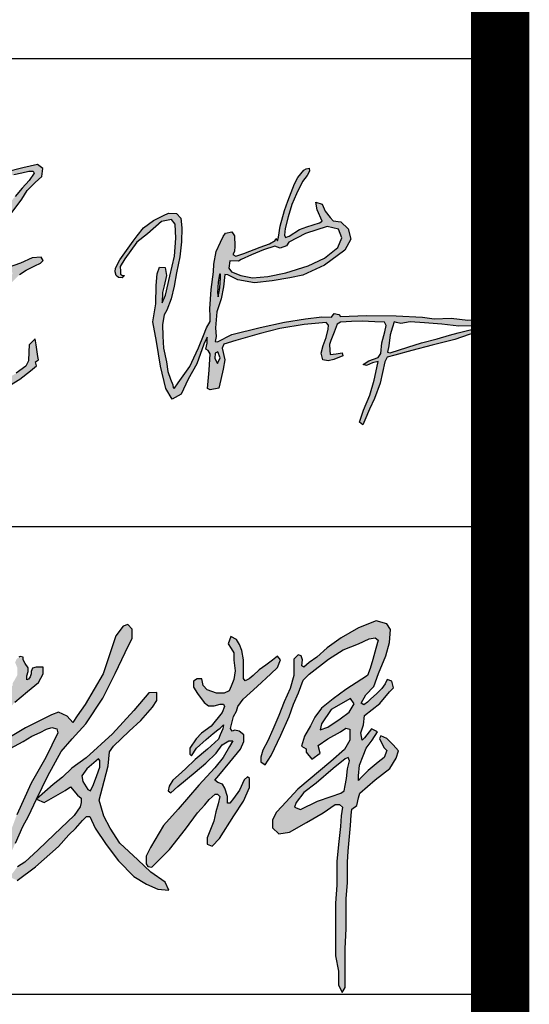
# Model space of a CAD drawing. Extents: x -302077 to 107904, y -9283 to 295706.
# Tile 200 of 256: x 106083 to 106954, y 64297 to 65981. Entities that reach past the tile are written whole.
import ezdxf

# ---------------------------------------------------------------- set-up
doc = ezdxf.new("R2010")
doc.units = 0
doc.header["$LTSCALE"] = 500
doc.header["$MEASUREMENT"] = 0
doc.layers.get('0').update_dxf_attribs({"linetype": 'CONTINUOUS'})
doc.layers.add('PUB_TITLE', color=4, linetype='CONTINUOUS')

# ---------------------------------------------------------------- blocks, each defined once
blk = doc.blocks.new('李敬辉')
h = blk.add_hatch(color=3)
h.paths.add_polyline_path([(3996.5, 949.9), (3919.8, 887.2), (3809.5, 793), (3729.9, 732.1), (3679.7, 668.6), (3669.6, 638.7), (3706.9, 622.2), (3817.5, 677.6), (3907.1, 707.5), (3970.1, 727.8), (3990.4, 742.7), (3996.3, 778.5), (4006, 824.1), (4011.9, 887.1), (4025.7, 937.2), (4016.7, 959.1)], flags=16)
h.paths.add_polyline_path([(4032, 1341.1), (3905.5, 1269.8), (3844.2, 1178.4), (3835.4, 1138.4), (3884.2, 1155.9), (3964.4, 1209.7), (4023.3, 1252.2), (4055.8, 1307.3)], flags=16)
h.paths.add_polyline_path([(3256.3, 1743.5), (3239.1, 1695.7), (3257.9, 1665.2), (3275.4, 1637), (3275.4, 1590.6), (3284.3, 1520.3), (3276.6, 1463.7), (3258.6, 1420.5), (3246.5, 1391.6), (3212.2, 1376.8), (3163.3, 1376.8), (3103.4, 1398.7), (3077.6, 1426.3), (3069.2, 1468.8), (3038.3, 1468.8), (3013.8, 1452.7), (3013.8, 1416), (3040.2, 1372.9), (3083, 1316.6), (3111.4, 1294.8), (3148.5, 1294.8), (3188, 1305.9), (3207.8, 1305.9), (3215.4, 1290.2), (3199.2, 1250.7), (3129, 1162.9), (3065.7, 1116.9), (3031.3, 1079.7), (2990.2, 1019.6), (2990.2, 980), (3002.5, 969.3), (3034.7, 1019.6), (3096.3, 1076.4), (3141.9, 1114.3), (3172.4, 1137.8), (3187.9, 1149.8), (3209.3, 1171.5), (3205.4, 1144.7), (3186.4, 1107.1), (3176.2, 1077.5), (3105.4, 1013.1), (3024.6, 946.4), (2961.7, 885.9), (2916.4, 845.5), (2879.9, 812.4), (2856.7, 773.9), (2851.3, 744.4), (2868, 729.6), (2913.9, 771), (3024.2, 863.9), (3095, 923.4), (3162.2, 988.1), (3199.8, 1041), (3221.7, 1053.5), (3242.8, 1066.7), (3269.9, 1066.7), (3247.3, 1030.3), (3206.2, 959.7), (3152.3, 892.8), (3048, 780.3), (2914.6, 624.9), (2820, 519.2), (2736.4, 377.1), (2707.5, 319.9), (2707.5, 271.6), (2718.3, 252.8), (2745.4, 249.2), (2858.1, 362.6), (2963.1, 494.8), (3040.7, 600.9), (3088, 652.1), (3116.2, 687.2), (3154.3, 721.3), (3169.9, 721.3), (3184.2, 707), (3175.2, 659.2), (3160, 608.6), (3147.2, 547.3), (3102.5, 439.3), (3102.5, 399.1), (3135.4, 384.2), (3182.1, 435.1), (3275.5, 581.1), (3338.1, 676.3), (3378.2, 765.6), (3378.2, 823.2), (3364, 834.1), (3343.1, 814.9), (3312.2, 748.1), (3274.6, 693.8), (3249.6, 663.8), (3233.7, 663.8), (3233.7, 706.9), (3217.9, 760.5), (3202.3, 787), (3172.4, 798.6), (3152.8, 811.7), (3179, 841.9), (3250.3, 928.9), (3319.2, 1012.8), (3341.3, 1063.1), (3341.3, 1107), (3311.2, 1129.8), (3281.9, 1136.6), (3265.6, 1130.9), (3253.7, 1147.7), (3273.4, 1224.7), (3292.3, 1258.9), (3300.9, 1289.2), (3335.2, 1337.8), (3426.7, 1418.5), (3514.9, 1502.1), (3559.8, 1542.1), (3577.8, 1591.9), (3558.2, 1616.4), (3526.3, 1589.5), (3483.8, 1557.6), (3439.6, 1527.4), (3401.2, 1491.4), (3374.2, 1468.6), (3349.7, 1456.3), (3337.5, 1471.8), (3337.5, 1533.9), (3337.5, 1591.2), (3327.7, 1652.9), (3312, 1690.3), (3293.1, 1724.5)])
h.paths.add_polyline_path([(2399.1, 950), (2324.1, 885.6), (2291.8, 840.4), (2298.3, 804.1), (2329.9, 753.2), (2348.1, 743.8), (2366.9, 785.4), (2388.6, 842.2), (2407.9, 897.9), (2407.9, 924.2), (2407.9, 940)], flags=16)
h.paths.add_polyline_path([(2725.7, 1379), (2627.5, 1264.2), (2489.2, 1112.6), (2318.3, 957.3), (2225.5, 889.5), (2164.9, 831.4), (2104.2, 784), (1996.8, 689), (2046.4, 668.3), (2183.7, 745.8), (2217.7, 770), (2263.7, 715.8), (2286.8, 695.6), (2286.8, 668.1), (2279.1, 640.7), (2241.6, 583.9), (2112.4, 460.7), (2008.5, 361.2), (1921.1, 281.2), (1873.5, 252), (1823.9, 185.9), (1871.5, 163.6), (1991.1, 251), (2139.4, 383.4), (2206.8, 457.7), (2250.4, 499.7), (2296, 552), (2320.7, 577.4), (2342.9, 577.4), (2377.1, 502.7), (2447.9, 397.1), (2527.5, 290.4), (2627.4, 188.8), (2710.2, 140.2), (2783.6, 107.8), (2853.8, 101.2), (2831.8, 151.6), (2737.5, 216.1), (2653, 296.3), (2536.3, 404.1), (2475, 501.9), (2432.5, 579.3), (2413.4, 645.4), (2403.8, 683.6), (2436.7, 807.2), (2460.6, 906.3), (2469.3, 996.4), (2496.6, 1033.1), (2598.2, 1129.4), (2672.2, 1199.7), (2749.1, 1286.2), (2776.5, 1328.9), (2776.5, 1380.6)])
h.paths.add_polyline_path([(1689.9, 731.3), (1619.3, 718.8), (1581.1, 687.5), (1558.3, 632.3), (1548.1, 601.5), (1587.4, 575.9), (1663.1, 612.3), (1728.6, 668.7), (1745.1, 726.2), (1710.4, 741.5)], flags=16)
h.paths.add_polyline_path([(1183.5, 736.1), (1135.3, 680.4), (1135.3, 637.9), (1187.9, 631.1), (1265.4, 671.1), (1343.6, 713.6), (1415.6, 756.7), (1451.9, 777.3), (1476.9, 766.1), (1476.9, 656.6), (1466.1, 576.7), (1445.6, 528.9), (1445.6, 488.6), (1491.6, 468.7), (1546.4, 468.7), (1627.3, 509.5), (1666.3, 542.2), (1715.8, 568.7), (1800, 610.5), (1823.7, 682.5), (1823.7, 776.5), (1789.4, 814.2), (1723.5, 836.2), (1652.4, 814.2), (1589, 754.2), (1566.5, 775.8), (1572.1, 819.5), (1640.5, 889.1), (1699.3, 937.6), (1799, 1001.9), (1910.2, 1063.5), (1966.9, 1096.7), (2020.9, 1122.3), (2062.9, 1142), (2097.2, 1154.5), (2128.3, 1145.2), (2134.9, 1119.1), (2057.3, 959.5), (1963.6, 793.8), (1869.9, 589), (1838.1, 503.3), (1786.6, 396.8), (1740.7, 285.2), (1721.1, 227.6), (1708.7, 227.6), (1705.4, 264.7), (1693.5, 298.9), (1697.4, 321.2), (1684.3, 345.8), (1673.5, 360.3), (1659.5, 385.2), (1665.7, 400.5), (1660, 414.6), (1640.6, 405.3), (1640.6, 365.8), (1657.3, 320.4), (1666.3, 251.5), (1666.3, 181), (1666.3, 123.1), (1666.3, 64.7), (1644.7, 8.4), (1644.7, -29.4), (1644.7, -68.9), (1667.3, -85.1), (1699.4, -69.4), (1725.7, -14.7), (1725.7, 32.1), (1737.3, 83), (1754.6, 130.3), (1774.9, 189.9), (1813.7, 303.5), (1860.2, 404.2), (1908.2, 512.7), (1944.4, 578.6), (1996.8, 689), (2070.3, 840.5), (2157.7, 998), (2228.2, 1080.9), (2316.4, 1178.2), (2427.8, 1344.3), (2506.4, 1503.7), (2572.1, 1639.4), (2617.3, 1732.8), (2617.3, 1789.9), (2589.4, 1821.2), (2559.7, 1810.5), (2511.1, 1746.3), (2429.5, 1500.9), (2312.8, 1303.1), (2260.4, 1228.8), (2233.1, 1187), (2195.3, 1227.4), (2139.4, 1253.8), (2094.3, 1236.1), (1925.7, 1150.5), (1796.8, 1074.1), (1563.7, 938.6), (1446.2, 861.5), (1288.4, 792.8), (1232.4, 768)])
h.paths.add_polyline_path([(1507.6, 1611.5), (1471.8, 1551.3), (1453.9, 1489.5), (1475.9, 1432), (1499.4, 1368.2), (1516.1, 1322.9), (1506.5, 1297.6), (1495.8, 1275.1), (1446.2, 1256.3), (1384.9, 1233.3), (1346, 1178.4), (1346, 1146.8), (1361.8, 1129.9), (1409.9, 1150.4), (1463, 1178.4), (1522.8, 1196.3), (1539.7, 1176.4), (1546.8, 1106.4), (1546.8, 1050.8), (1561.6, 1031.9), (1604.6, 1046.7), (1636.7, 1085.5), (1636.7, 1138.1), (1655.8, 1165.8), (1674.2, 1205.1), (1692.2, 1237.8), (1720, 1265.6), (1720, 1239.9), (1720, 1200.8), (1783.9, 1235.8), (1857, 1317.1), (1938.4, 1387.1), (2010.5, 1445.7), (2041.4, 1501.3), (2041.4, 1544.5), (1994, 1544.5), (1970.9, 1537.5), (1962, 1517.3), (1962, 1500.9), (1956.3, 1482.4), (1946.3, 1466.7), (1933.5, 1462.8), (1933.5, 1489.1), (1943.5, 1517.3), (1943.5, 1540.4), (1923.9, 1567.6), (1911.8, 1591.4), (1911.8, 1609.9), (1891.5, 1614.5), (1883.6, 1608.8), (1868.4, 1597.3), (1858.9, 1574.8), (1873.1, 1539.8), (1873.1, 1518.3), (1873.1, 1493), (1854.1, 1459.2), (1843.2, 1441.3), (1843.2, 1424.7), (1803.5, 1402), (1716.1, 1368.1), (1670.9, 1330.8), (1650.5, 1304.2), (1608.7, 1304.2), (1594, 1337.6), (1594, 1420.4), (1550.7, 1471), (1550.7, 1520.7), (1566, 1577.6), (1566, 1619.2), (1532.6, 1619.2)], flags=17)
h.paths.add_polyline_path([(168.3, 582.6), (175, 641.6), (267.1, 713.1), (434.8, 770.1), (553.4, 799.2), (623.7, 799.2), (670.1, 766.1), (662.8, 731.6), (607.8, 654.2), (515.7, 562), (470.6, 525.5), (470.6, 498.4), (527.6, 480.5), (649.6, 493.1), (809.4, 516.2), (985.6, 537.9), (1089.2, 557.1), (1146, 573), (1190.3, 543.8), (1208.6, 504.6), (1178.6, 451.1), (1102.6, 432.8), (970.6, 406.1), (837.8, 406.1), (676, 394.3), (617.4, 394.3), (617.4, 362.7), (653.2, 285.8), (662.5, 224), (643.8, 171.5), (596.9, 109.7), (500.3, 64.7), (399.1, 64.7), (276.5, 64.7), (186.7, 64.7), (113.4, 31.9), (0, 0), (30.7, 82.6), (125.2, 138.1), (253.7, 168.3), (377.2, 168.3), (435.3, 152.5), (527.3, 169.1), (556.4, 220.5), (526.5, 281), (446.1, 328.2), (375.6, 363), (287.7, 363), (223, 326.5), (138.4, 258.6), (74.6, 189.8), (15.7, 169.1), (-13.3, 198.9), (28.1, 265.2), (101.1, 355.5), (176.3, 421.5), (249.6, 448.8), (316.6, 466.8), (362, 491.2), (424.3, 559.5), (479, 604.9), (519.7, 656), (537.2, 689.2), (503.4, 689.2), (447.6, 663), (349.8, 615.9), (291.6, 607.2), (224.7, 582.2), (183.9, 575.8)])
h.paths.add_polyline_path([(454.2, 1235.9), (412.6, 1217.6), (373.2, 1179), (341.3, 1152.7), (323.3, 1137), (332.7, 1129.5), (391.2, 1138.8), (442.9, 1147.2), (466.8, 1162.8), (466.8, 1193.3), (466.8, 1220.7), (460.6, 1231.4)], flags=16)
h.paths.add_polyline_path([(584.9, 1900), (575.7, 1780.4), (575.7, 1654), (581.8, 1572.9), (581.8, 1526.9), (593.4, 1507.8), (633.2, 1521), (723.4, 1567.2), (787.9, 1588.9), (787.9, 1628.1), (740.8, 1726.6), (669, 1826.7), (622.6, 1881.6)], flags=16)
h.paths.add_polyline_path([(550.7, 2092.7), (510, 2033.6), (510, 1861.8), (521.2, 1723.2), (521.2, 1632), (521.2, 1554.5), (516.2, 1519.2), (503.1, 1492.2), (450, 1471.6), (373.8, 1446.8), (280.4, 1421.2), (207.1, 1394.8), (197.1, 1357.1), (229.1, 1323.6), (367.4, 1359.2), (439.3, 1380.6), (478.5, 1380.6), (499.6, 1370.1), (481.2, 1327.7), (410.9, 1298.6), (364.9, 1259.2), (303.2, 1209.7), (255.1, 1158.1), (215.5, 1107.2), (185.1, 1049.9), (185.1, 1017.4), (251.5, 1017.4), (369.7, 1047.8), (435.4, 1057.7), (448.1, 1043.5), (431.7, 976.1), (419, 915.1), (412, 871.7), (412, 836.2), (428.7, 822.1), (470.8, 841), (509.9, 894.5), (537.9, 969), (552.2, 1029.1), (565, 1083.3), (635.5, 1094.6), (742.4, 1103.1), (827.4, 1114), (889.7, 1120.5), (898.4, 1166.7), (891.9, 1200.2), (840, 1208), (741.9, 1208), (640, 1183.3), (590.8, 1162.2), (562, 1150.9), (543, 1162.2), (543, 1233.5), (552, 1265.7), (562.9, 1301.8), (577.4, 1349.3), (611.2, 1410.9), (685.9, 1450.1), (791.5, 1489.5), (880.3, 1536), (910.3, 1580.7), (878.4, 1632.1), (784.3, 1783.3), (711.3, 1895.6), (631.1, 2001), (590.4, 2061.4)])
h.paths.add_polyline_path([(4308.8, 1042.2), (4267.9, 1083.5), (4228.5, 1099), (4220.3, 1083), (4248, 1024.7), (4267, 1004.4), (4249.9, 960.1), (4210.1, 930), (4146.3, 875.1), (4101.2, 829.1), (4083.5, 810.5), (4082.6, 840.6), (4090.6, 909.6), (4112.8, 971.1), (4132.3, 1019.7), (4171.2, 1071.9), (4207.1, 1126.4), (4167, 1145.6), (4123.4, 1086.1), (4107.5, 1071.9), (4098.7, 1118.8), (4116.4, 1170.1), (4122.5, 1231), (4220.9, 1309.4), (4284.5, 1383.9), (4311.3, 1410.7), (4299.4, 1453.4), (4268.6, 1464.3), (4255.7, 1436.5), (4233.8, 1405.7), (4201, 1372), (4163.3, 1339.2), (4142.4, 1317.4), (4117.5, 1301.5), (4101.6, 1310.4), (4130.5, 1365), (4183.1, 1418.7), (4214, 1504.5), (4259.7, 1618.7), (4285.5, 1705.1), (4290.5, 1788.5), (4266.6, 1825.3), (4197.1, 1844.2), (4082.8, 1799.5), (3971.5, 1734.9), (3880, 1669.4), (3814.5, 1609.8), (3763.8, 1574), (3730, 1544.2), (3716.1, 1552.2), (3720, 1591.9), (3711.1, 1617.7), (3691.9, 1624.6), (3664.1, 1595.5), (3664.1, 1561.5), (3664.1, 1490.9), (3641.4, 1406.5), (3602.6, 1319.4), (3567.6, 1230.6), (3527.5, 1141.6), (3495.9, 1067.6), (3462.7, 1007.4), (3450.3, 962), (3450.3, 931.7), (3478.8, 912.7), (3517.5, 971.6), (3581.2, 1103.6), (3635, 1225.5), (3662.1, 1304.9), (3694, 1379.1), (3724.1, 1459.3), (3763, 1498.7), (3888.5, 1596.3), (3984.2, 1656.5), (4084.6, 1696), (4151.7, 1727.6), (4191.2, 1735.1), (4211.2, 1719.7), (4196.8, 1665.3), (4175.7, 1594.8), (4159, 1536.3), (4141.8, 1490.4), (4105.2, 1466.9), (4002.3, 1399.7), (3919.1, 1339.4), (3843.4, 1278.4), (3801.2, 1220.8), (3771.9, 1165.1), (3733.2, 1097.7), (3713.2, 1032.7), (3744.9, 1014.5), (3744.9, 994.8), (3781.7, 947.9), (3835.7, 987.8), (3822.8, 1038.2), (3884.7, 1080.2), (3966.2, 1126.1), (4001.8, 1149.6), (4027.6, 1142.7), (4027.6, 1072.2), (3991.9, 1011.1), (3905.3, 932.9), (3691.1, 754.7), (3587.5, 642), (3552.6, 606.3), (3525.8, 556), (3525.8, 503.2), (3567.2, 465.9), (3636.2, 474.9), (3747.4, 538.9), (3854.6, 600.6), (3933.3, 654.1), (3960.1, 654.1), (3978.9, 637), (3970.7, 581.1), (3966.9, 512.6), (3956.4, 415.5), (3943.8, 288.6), (3943.8, 132.3), (3935.5, 15.8), (3935.5, -184.7), (3935.5, -326), (3953.3, -425.1), (3953.3, -512.8), (3978.4, -561.8), (3996.7, -529.9), (3996.7, -404.6), (3996.7, -280.4), (4003, -148.6), (4003, -50.4), (4003, 46.6), (4013.1, 147.7), (4013.1, 282.3), (4017.6, 353.2), (4032.3, 518.3), (4035.5, 586.6), (4041.1, 624.7), (4072.8, 648.5), (4083.2, 698.5), (4091.9, 729.4), (4192, 815.3), (4286.7, 888.2), (4327, 954.7), (4343.5, 1002)])
for points in [[(1799, 1001.9), (1910.2, 1063.5), (1966.9, 1096.7), (2020.9, 1122.3), (2062.9, 1142), (2097.2, 1154.5), (2128.3, 1145.2), (2134.9, 1119.1), (2057.3, 959.5), (1963.6, 793.8), (1869.9, 589)], [(1860.2, 404.2), (1908.2, 512.7), (1944.4, 578.6), (1996.8, 689), (2070.3, 840.5), (2157.7, 998), (2228.2, 1080.9), (2316.4, 1178.2), (2427.8, 1344.3), (2506.4, 1503.7), (2572.1, 1639.4), (2617.3, 1732.8), (2617.3, 1789.9), (2589.4, 1821.2), (2559.7, 1810.5), (2511.1, 1746.3), (2429.5, 1500.9), (2312.8, 1303.1), (2260.4, 1228.8), (2233.1, 1187), (2195.3, 1227.4), (2139.4, 1253.8), (2094.3, 1236.1), (1925.7, 1150.5), (1796.8, 1074.1)], [(4267, 1004.4), (4249.9, 960.1), (4210.1, 930), (4146.3, 875.1), (4101.2, 829.1), (4083.5, 810.5), (4082.6, 840.6), (4090.6, 909.6), (4112.8, 971.1), (4132.3, 1019.7), (4171.2, 1071.9), (4207.1, 1126.4), (4167, 1145.6), (4123.4, 1086.1), (4107.5, 1071.9), (4098.7, 1118.8), (4116.4, 1170.1), (4122.5, 1231), (4220.9, 1309.4), (4284.5, 1383.9), (4311.3, 1410.7), (4299.4, 1453.4), (4268.6, 1464.3), (4255.7, 1436.5), (4233.8, 1405.7), (4201, 1372), (4163.3, 1339.2), (4142.4, 1317.4), (4117.5, 1301.5), (4101.6, 1310.4), (4130.5, 1365), (4183.1, 1418.7), (4214, 1504.5), (4259.7, 1618.7), (4285.5, 1705.1), (4290.5, 1788.5), (4266.6, 1825.3), (4197.1, 1844.2), (4082.8, 1799.5), (3971.5, 1734.9), (3880, 1669.4), (3814.5, 1609.8), (3763.8, 1574), (3730, 1544.2), (3716.1, 1552.2), (3720, 1591.9), (3711.1, 1617.7), (3691.9, 1624.6), (3664.1, 1595.5), (3664.1, 1561.5), (3664.1, 1490.9), (3641.4, 1406.5), (3602.6, 1319.4), (3567.6, 1230.6), (3527.5, 1141.6), (3495.9, 1067.6), (3462.7, 1007.4), (3450.3, 962), (3450.3, 931.7), (3478.8, 912.7), (3517.5, 971.6), (3581.2, 1103.6), (3635, 1225.5), (3662.1, 1304.9), (3694, 1379.1), (3724.1, 1459.3), (3763, 1498.7), (3888.5, 1596.3), (3984.2, 1656.5), (4084.6, 1696), (4151.7, 1727.6), (4191.2, 1735.1), (4211.2, 1719.7), (4196.8, 1665.3), (4175.7, 1594.8), (4159, 1536.3), (4141.8, 1490.4), (4105.2, 1466.9), (4002.3, 1399.7), (3919.1, 1339.4), (3843.4, 1278.4), (3801.2, 1220.8), (3771.9, 1165.1), (3733.2, 1097.7), (3713.2, 1032.7), (3744.9, 1014.5), (3744.9, 994.8), (3781.7, 947.9), (3835.7, 987.8), (3822.8, 1038.2), (3884.7, 1080.2), (3966.2, 1126.1), (4001.8, 1149.6), (4027.6, 1142.7), (4027.6, 1072.2), (3991.9, 1011.1), (3905.3, 932.9), (3691.1, 754.7), (3587.5, 642), (3552.6, 606.3), (3525.8, 556), (3525.8, 503.2), (3567.2, 465.9), (3636.2, 474.9), (3747.4, 538.9), (3854.6, 600.6), (3933.3, 654.1), (3960.1, 654.1), (3978.9, 637), (3970.7, 581.1), (3966.9, 512.6), (3956.4, 415.5), (3943.8, 288.6), (3943.8, 132.3), (3935.5, 15.8), (3935.5, -184.7), (3935.5, -326), (3953.3, -425.1), (3953.3, -512.8), (3978.4, -561.8), (3996.7, -529.9), (3996.7, -404.6), (3996.7, -280.4), (4003, -148.6), (4003, -50.4), (4003, 46.6), (4013.1, 147.7), (4013.1, 282.3), (4017.6, 353.2), (4032.3, 518.3), (4035.5, 586.6), (4041.1, 624.7), (4072.8, 648.5), (4083.2, 698.5), (4091.9, 729.4), (4192, 815.3), (4286.7, 888.2), (4327, 954.7), (4343.5, 1002), (4308.8, 1042.2)], [(1857, 1317.1), (1938.4, 1387.1), (2010.5, 1445.7), (2041.4, 1501.3), (2041.4, 1544.5), (1994, 1544.5), (1970.9, 1537.5), (1962, 1517.3), (1962, 1500.9), (1956.3, 1482.4), (1946.3, 1466.7), (1933.5, 1462.8), (1933.5, 1489.1), (1943.5, 1517.3), (1943.5, 1540.4), (1923.9, 1567.6), (1911.8, 1591.4), (1911.8, 1609.9), (1891.5, 1614.5), (1883.6, 1608.8)], [(1871.5, 163.6), (1991.1, 251), (2139.4, 383.4), (2206.8, 457.7), (2250.4, 499.7), (2296, 552), (2320.7, 577.4), (2342.9, 577.4), (2377.1, 502.7), (2447.9, 397.1), (2527.5, 290.4), (2627.4, 188.8), (2710.2, 140.2), (2783.6, 107.8), (2853.8, 101.2), (2831.8, 151.6), (2737.5, 216.1), (2653, 296.3), (2536.3, 404.1), (2475, 501.9), (2432.5, 579.3), (2413.4, 645.4), (2403.8, 683.6), (2436.7, 807.2), (2460.6, 906.3), (2469.3, 996.4), (2496.6, 1033.1), (2598.2, 1129.4), (2672.2, 1199.7), (2749.1, 1286.2), (2776.5, 1328.9), (2776.5, 1380.6), (2725.7, 1379), (2627.5, 1264.2), (2489.2, 1112.6), (2318.3, 957.3), (2225.5, 889.5), (2164.9, 831.4), (2104.2, 784), (1996.8, 689), (2046.4, 668.3), (2183.7, 745.8), (2217.7, 770), (2263.7, 715.8), (2286.8, 695.6), (2286.8, 668.1), (2279.1, 640.7), (2241.6, 583.9), (2112.4, 460.7), (2008.5, 361.2), (1921.1, 281.2), (1873.5, 252)], [(4308.8, 1042.2), (4267.9, 1083.5), (4228.5, 1099), (4220.3, 1083), (4248, 1024.7), (4267, 1004.4)]]:
    blk.add_lwpolyline(points)
for points in [[(3256.3, 1743.5), (3239.1, 1695.7), (3257.9, 1665.2), (3275.4, 1637), (3275.4, 1590.6), (3284.3, 1520.3), (3276.6, 1463.7), (3258.6, 1420.5), (3246.5, 1391.6), (3212.2, 1376.8), (3163.3, 1376.8), (3103.4, 1398.7), (3077.6, 1426.3), (3069.2, 1468.8), (3038.3, 1468.8), (3013.8, 1452.7), (3013.8, 1416), (3040.2, 1372.9), (3083, 1316.6), (3111.4, 1294.8), (3148.5, 1294.8), (3188, 1305.9), (3207.8, 1305.9), (3215.4, 1290.2), (3199.2, 1250.7), (3129, 1162.9), (3065.7, 1116.9), (3031.3, 1079.7), (2990.2, 1019.6), (2990.2, 980), (3002.5, 969.3), (3034.7, 1019.6), (3096.3, 1076.4), (3141.9, 1114.3), (3172.4, 1137.8), (3187.9, 1149.8), (3209.3, 1171.5), (3205.4, 1144.7), (3186.4, 1107.1), (3176.2, 1077.5), (3105.4, 1013.1), (3024.6, 946.4), (2961.7, 885.9), (2916.4, 845.5), (2879.9, 812.4), (2856.7, 773.9), (2851.3, 744.4), (2868, 729.6), (2913.9, 771), (3024.2, 863.9), (3095, 923.4), (3162.2, 988.1), (3199.8, 1041), (3221.7, 1053.5), (3242.8, 1066.7), (3269.9, 1066.7), (3247.3, 1030.3), (3206.2, 959.7), (3152.3, 892.8), (3048, 780.3), (2914.6, 624.9), (2820, 519.2), (2736.4, 377.1), (2707.5, 319.9), (2707.5, 271.6), (2718.3, 252.8), (2745.4, 249.2), (2858.1, 362.6), (2963.1, 494.8), (3040.7, 600.9), (3088, 652.1), (3116.2, 687.2), (3154.3, 721.3), (3169.9, 721.3), (3184.2, 707), (3175.2, 659.2), (3160, 608.6), (3147.2, 547.3), (3102.5, 439.3), (3102.5, 399.1), (3135.4, 384.2), (3182.1, 435.1), (3275.5, 581.1), (3338.1, 676.3), (3378.2, 765.6), (3378.2, 823.2), (3364, 834.1), (3343.1, 814.9), (3312.2, 748.1), (3274.6, 693.8), (3249.6, 663.8), (3233.7, 663.8), (3233.7, 706.9), (3217.9, 760.5), (3202.3, 787), (3172.4, 798.6), (3152.8, 811.7), (3179, 841.9), (3250.3, 928.9), (3319.2, 1012.8), (3341.3, 1063.1), (3341.3, 1107), (3311.2, 1129.8), (3281.9, 1136.6), (3265.6, 1130.9), (3253.7, 1147.7), (3273.4, 1224.7), (3292.3, 1258.9), (3300.9, 1289.2), (3335.2, 1337.8), (3426.7, 1418.5), (3514.9, 1502.1), (3559.8, 1542.1), (3577.8, 1591.9), (3558.2, 1616.4), (3526.3, 1589.5), (3483.8, 1557.6), (3439.6, 1527.4), (3401.2, 1491.4), (3374.2, 1468.6), (3349.7, 1456.3), (3337.5, 1471.8), (3337.5, 1533.9), (3337.5, 1591.2), (3327.7, 1652.9), (3312, 1690.3), (3293.1, 1724.5)], [(4032, 1341.1), (3905.5, 1269.8), (3844.2, 1178.4), (3835.4, 1138.4), (3884.2, 1155.9), (3964.4, 1209.7), (4023.3, 1252.2), (4055.8, 1307.3)], [(3996.5, 949.9), (3919.8, 887.2), (3809.5, 793), (3729.9, 732.1), (3679.7, 668.6), (3669.6, 638.7), (3706.9, 622.2), (3817.5, 677.6), (3907.1, 707.5), (3970.1, 727.8), (3990.4, 742.7), (3996.3, 778.5), (4006, 824.1), (4011.9, 887.1), (4025.7, 937.2), (4016.7, 959.1)], [(2399.1, 950), (2324.1, 885.6), (2291.8, 840.4), (2298.3, 804.1), (2329.9, 753.2), (2348.1, 743.8), (2366.9, 785.4), (2388.6, 842.2), (2407.9, 897.9), (2407.9, 924.2), (2407.9, 940)]]:
    blk.add_lwpolyline(points, close=True)
blk = doc.blocks.new('孟宪瑞')
h = blk.add_hatch(color=3)
h.paths.add_polyline_path([(2326.4, -442.2), (2320.2, -469.1), (2315.8, -505.3), (2317.7, -518.6), (2325.1, -489), (2329.3, -454.7), (2329.1, -442)], flags=16)
h.paths.add_polyline_path([(2392.1, -401.3), (2363.4, -398.6), (2358.8, -423.3), (2367.4, -436.7), (2397.6, -450.3), (2437.4, -459.8), (2489.7, -457.6), (2551.1, -448), (2626.9, -427.9), (2683.3, -404.4), (2730.3, -370.9), (2745.7, -338.7), (2736.1, -308.5), (2697.7, -298.1), (2623.4, -318.4), (2566.2, -344.8), (2557.4, -356.7), (2535.2, -364.4), (2517.9, -356.3), (2479.2, -366.7), (2437.1, -382.4), (2402.2, -395.8)], flags=16)
h.paths.add_polyline_path([(2917.7, -634.2), (2909.6, -631.1), (2903.5, -649.2), (2894.3, -674.8), (2887.6, -711.9), (2882.3, -733.1), (2891.1, -735.5), (2951.7, -719), (2999, -706.7), (3052.7, -695.1), (3094.5, -684.4), (3124.5, -678.9), (3160.6, -671.2), (3197.4, -664.6), (3187.3, -657.4), (3127.3, -655.8), (3070.1, -646.4), (3011.7, -639.5), (2963.4, -633.9), (2932.2, -637.3)], flags=16)
h.paths.add_polyline_path([(2299.4, -708.4), (2296.6, -726.7), (2305.6, -744), (2315, -725.3), (2308.7, -704.7)], flags=16)
h.paths.add_polyline_path([(1991.6, -416.6), (1991.6, -426.7), (1997.9, -431.6), (2003.8, -432.3), (1996.3, -439.6), (1983.9, -438), (1976, -431.1), (1973.3, -418.5), (1974.6, -405.3), (1991.1, -378.5), (2015.2, -348), (2039.6, -317.5), (2053, -299.4), (2076, -274.1), (2111.5, -250.6), (2145.8, -235), (2163.5, -228.6), (2190, -230.9), (2204.4, -246.5), (2205.7, -279.3), (2202.2, -326.7), (2194.6, -377), (2181, -431.4), (2170.6, -475.7), (2158.1, -518.4), (2142.5, -556.4), (2131.9, -570.7), (2125.4, -604), (2124.2, -643.6), (2124.6, -683.6), (2132.5, -730.3), (2136.3, -763.9), (2144, -790.2), (2150.8, -809.1), (2151.2, -819.9), (2155.5, -821), (2169.5, -803.3), (2192.7, -772.8), (2211.1, -750.3), (2226.1, -721.8), (2243.8, -687.9), (2262.5, -647.2), (2273.2, -622), (2286.7, -600.8), (2288.2, -582.8), (2287.6, -558.5), (2295.2, -493), (2306.1, -433.1), (2308.7, -407.5), (2318.4, -365.5), (2334.4, -334.7), (2344.6, -315.5), (2352.2, -304.7), (2374.3, -300.9), (2383.3, -315.5), (2382.3, -349.9), (2379.9, -368.6), (2373.7, -378.2), (2384, -384), (2411.6, -376.9), (2467.5, -357.2), (2499.7, -347.5), (2519.2, -337.1), (2521.8, -330.9), (2527.3, -338.7), (2531.3, -326.2), (2539.1, -289.1), (2556.1, -237.4), (2569.1, -206.2), (2593.6, -148.7), (2606.3, -127.9), (2628.1, -103.9), (2635.5, -99.4), (2646.2, -97.9), (2647.1, -108.4), (2638.3, -123.1), (2621.7, -142.6), (2599.6, -182.9), (2581.7, -218.6), (2567.9, -259.8), (2555.5, -298.8), (2552.5, -320.8), (2555.2, -328.9), (2567.2, -324.7), (2603.4, -304.2), (2629.3, -296.1), (2672.8, -284.9), (2682, -279.1), (2666.5, -239.7), (2663.4, -213.6), (2684.5, -221.4), (2693.5, -246.4), (2708.9, -267.7), (2719.1, -279.5), (2744.7, -284.9), (2768.2, -309), (2775.7, -344.5), (2754, -380.8), (2682.7, -428.5), (2608.3, -458.8), (2563.2, -466.3), (2503.7, -473.5), (2443.6, -476.8), (2387.5, -464.2), (2353.7, -445.7), (2344.4, -444.8), (2337.6, -485.4), (2327.3, -526.4), (2310.8, -569.1), (2303.6, -623.2), (2304.5, -652.8), (2300.7, -669.7), (2309.1, -671), (2357.7, -648.6), (2455.4, -629.6), (2538, -614.4), (2610.5, -606.6), (2665.6, -602.8), (2698.3, -605.1), (2708.3, -593.6), (2723.6, -597.8), (2728.6, -605.1), (2816.8, -605.8), (2916.7, -611.6), (3006.5, -620.1), (3045.6, -626.9), (3103.3, -628), (3159.3, -637.5), (3217, -639.1), (3265.5, -649.3), (3288.3, -656.1), (3283.3, -665.1), (3254.4, -673), (3210.3, -675.3), (3160.9, -685.6), (3111.8, -700.1), (3034.2, -715.7), (2964.2, -731.1), (2906.4, -744), (2880.3, -749.9), (2871.8, -765.3), (2852, -835.9), (2831.4, -887.2), (2811.8, -923), (2795.3, -959.2), (2787.3, -974.1), (2776, -965.4), (2792.1, -924.5), (2815.4, -875.2), (2833.1, -824.8), (2843.5, -784), (2849.2, -763.2), (2829.7, -766.1), (2809.2, -774.5), (2797.7, -770.7), (2817.3, -759.5), (2849.5, -749.7), (2859, -736.1), (2864, -699.6), (2876.2, -663.6), (2881.9, -641.9), (2877, -630.7), (2843.6, -627.6), (2801.7, -623.7), (2765.6, -623.6), (2746.7, -623.6), (2727.6, -623.6), (2715.9, -629.9), (2705.3, -656.4), (2692.5, -684.7), (2687.6, -697.3), (2687.3, -716.7), (2687.9, -731.8), (2707.9, -730.1), (2728.2, -727.2), (2730.5, -738.1), (2699, -748.6), (2680.2, -752.1), (2662.2, -748.4), (2657.3, -725.8), (2665.6, -699.5), (2676.6, -672.9), (2684.6, -645.2), (2686.6, -631.8), (2678.9, -622.7), (2604.3, -626.1), (2521.8, -635.3), (2451.4, -650), (2370.8, -669.4), (2329.3, -680.2), (2323.7, -693.5), (2330.3, -733), (2323.7, -764.8), (2314.4, -798.6), (2305.7, -827.8), (2276, -831.9), (2267.2, -826.8), (2276.5, -765.8), (2281.6, -710.4), (2275.5, -698.7), (2267.8, -693.5), (2273.4, -673.5), (2274.9, -653), (2262.1, -677.1), (2234.9, -741.7), (2203.6, -793), (2178, -842.1), (2146.2, -857.5), (2126.2, -820.6), (2112.4, -744.3), (2102.6, -660.7), (2093.4, -593.6), (2105.6, -533.1), (2109.6, -471.3), (2114.9, -431.8), (2124.6, -409.1), (2142.7, -410.8), (2146.4, -438.2), (2137.1, -472.9), (2130.2, -495.1), (2127.4, -530.3), (2139.9, -505.2), (2158.1, -441.4), (2177.1, -375), (2183.9, -313.8), (2183.4, -266.7), (2172.1, -249.9), (2137.6, -254.9), (2088.7, -294.3), (2051.5, -321.1), (2007.9, -375.9), (1991.2, -400.8)])
h.paths.add_polyline_path([(1262.1, -55.2), (1260.9, -99.9), (1256.6, -152.1), (1265.7, -208.8), (1270.5, -258.6), (1272.4, -281.5), (1289, -255.8), (1317.5, -213.9), (1355.5, -189), (1380.4, -173.6), (1373.7, -155.8), (1335.7, -121.6), (1306.6, -91.9), (1278.1, -67.3)], flags=16)
h.paths.add_polyline_path([(1507.6, -190.4), (1498.1, -200), (1481.2, -236.1), (1467.7, -278.8), (1461.2, -300.3), (1462, -311.9), (1475.5, -306.8), (1510.7, -276.2), (1527.2, -262.7), (1523.1, -236.2), (1516.5, -203.3)], flags=16)
h.paths.add_polyline_path([(1412.2, 61.9), (1401.9, 64.9), (1389.2, 58.6), (1391.6, 41.7), (1401.4, 16.2), (1404.9, -15.2), (1414.2, -45.4), (1424.6, -62.5), (1425.9, -79.4), (1430.1, -103.2), (1441.5, -122.6), (1438, -139.9), (1405.5, -149.7), (1389.7, -144.7), (1352.1, -119.2), (1326.6, -89.5), (1300.1, -60.8), (1279.9, -36.1), (1259.4, -13.8), (1239.5, -11.7), (1234.6, -35), (1235.7, -66.5), (1238.5, -125.9), (1239.1, -201.1), (1245.3, -262.8), (1249.3, -296.9), (1250.7, -311.8), (1252, -326.9), (1261.8, -332.9), (1285.1, -329.6), (1298.2, -296.3), (1311.1, -261.9), (1332.9, -235.9), (1372.3, -198.3), (1394.3, -180.1), (1409.1, -170.7), (1423.4, -165), (1438.9, -165), (1454.9, -157.4), (1469.2, -140.9), (1501.5, -125.7), (1563.1, -98.4), (1604.6, -85.1), (1645.8, -73.5), (1673.1, -68.5), (1696.7, -64.4), (1711.7, -65), (1714.3, -71.6), (1697.3, -95.8), (1672.2, -120.2), (1646.5, -147.9), (1626.7, -169.1), (1609.9, -196.8), (1602.4, -214.8), (1594.8, -217.5), (1596.1, -204), (1602.9, -189.3), (1589.6, -179.8), (1576.1, -189.8), (1566.4, -209.9), (1548.1, -236.9), (1541.8, -247), (1535.7, -237.8), (1528.7, -207.9), (1525.6, -190.7), (1520, -164.6), (1509.7, -151.5), (1494.7, -157.6), (1483.1, -187.7), (1460, -240.1), (1444.3, -282.3), (1433.9, -316.5), (1428.8, -332.9), (1436, -347.8), (1458.6, -342.3), (1482, -329.7), (1510.9, -300.4), (1524.6, -280.9), (1536.8, -274.6), (1544.4, -288.6), (1519.7, -322.7), (1492.1, -351.8), (1456.1, -376.9), (1408.7, -405.5), (1358.8, -429.2), (1313.8, -454), (1271.7, -468), (1242.8, -480.9), (1187.1, -498.6), (1133.7, -516.3), (1081.6, -528.2), (1040.2, -536.8), (997.4, -548.1), (976.8, -559.1), (973.6, -573.5), (994.7, -580.6), (1057.6, -567.1), (1132.7, -545.9), (1222.6, -517.5), (1296.4, -494.2), (1356.1, -475.9), (1414.9, -460), (1484.8, -441.8), (1534.6, -428.7), (1588.1, -413), (1611.5, -407.8), (1624.9, -403.2), (1625.8, -409.3), (1588.5, -441.7), (1554.3, -475.5), (1489.3, -536.1), (1439.1, -590.5), (1383.1, -633.9), (1332.6, -682.8), (1301.7, -712.5), (1261.3, -735.7), (1242.3, -756.9), (1252.7, -770), (1287.3, -755.6), (1341.5, -710.4), (1394.1, -661.7), (1440.4, -619.1), (1480.8, -582.7), (1513.6, -549), (1547.1, -516), (1554.6, -501.7), (1559.6, -510), (1553.3, -532.6), (1538, -570.3), (1523.2, -630.7), (1514.3, -653.2), (1504.8, -697.3), (1502, -739.9), (1510.9, -776.2), (1535.3, -787.9), (1561.1, -792.8), (1598.2, -785.8), (1633.8, -766.2), (1671.4, -739.1), (1692.3, -723.7), (1690.2, -709.4), (1699.9, -704.1), (1698.7, -692.8), (1696.8, -676.2), (1694.3, -652), (1692.3, -632.6), (1670.4, -651.2), (1668.7, -675.1), (1665.7, -704.9), (1656.1, -722.8), (1622.6, -745.5), (1593.3, -761.1), (1569, -770.1), (1555.9, -770.1), (1542.3, -763.7), (1530.3, -747.1), (1527.4, -717.7), (1532, -700.9), (1544.4, -643), (1555.7, -594.7), (1575.2, -535.5), (1586.5, -507), (1582.6, -487), (1577.7, -481.2), (1585.1, -475.7), (1624.6, -434.9), (1649.5, -411.8), (1672.1, -398.2), (1702.4, -385.1), (1722.6, -376.6), (1731.7, -368.8), (1724.8, -357), (1694.2, -357.9), (1653.9, -374.4), (1608.9, -387.3), (1545.1, -406.4), (1485.8, -421.9), (1418.8, -443.2), (1383.2, -454.4), (1339.3, -462.1), (1361.5, -447.2), (1406.4, -424.6), (1452.2, -399.7), (1496.1, -367.6), (1526.1, -344.8), (1567.1, -295.5), (1623.8, -213.5), (1668.6, -157.4), (1688.9, -129.4), (1716.5, -102.9), (1740.2, -84.1), (1744.9, -56.8), (1727.1, -43.4), (1677.3, -51.4), (1619.2, -63.7), (1562.5, -78.6), (1517.8, -99.1), (1486.2, -114.2), (1464.3, -125.9), (1454.6, -118.3), (1447.2, -90.1), (1440.5, -53.4), (1430.6, -14.2), (1420.2, 21.8), (1416.1, 45)])
h.paths.add_polyline_path([(393.4, -451.6), (380, -454.2), (381.2, -467.7), (381.8, -502.7), (382, -524.3), (380, -545.7), (375.4, -557.4), (372, -566.7), (374.9, -571.3), (391.4, -551.2), (409.8, -524.3), (429.2, -494), (444.5, -475.1), (453, -457.1), (468.3, -451.6), (486.3, -463.9), (492.9, -504.3), (496.5, -539.7), (494.2, -568.3), (492, -586.8), (475.3, -611.2), (476.4, -618.4), (519.4, -598.8), (563.7, -580.3), (595.6, -560.3), (640.5, -530.6), (682.4, -489.4), (718.6, -457.9), (747.3, -428), (765.7, -404.4), (771.5, -388.6), (759.6, -380.6), (710.2, -382.2), (655.7, -387.3), (590.8, -401.9), (539.5, -407.3), (476.8, -428.7), (435.8, -436.4)], flags=16)
h.paths.add_polyline_path([(460.5, -486.7), (445.4, -502.4), (432.3, -522.9), (400.5, -568.6), (375.8, -605.7), (365.2, -630.4), (343.2, -639.5), (336.3, -645.1), (354.3, -650.3), (388.4, -647.7), (421.9, -632.8), (450.1, -607.7), (468.7, -587.6), (476.4, -556.6), (477.2, -527.7), (471.2, -503.8)], flags=16)
h.paths.add_polyline_path([(338.6, -471.2), (314.6, -482.5), (291.2, -498.8), (271.1, -520.1), (256.6, -540.8), (248, -556.8), (242.7, -573.9), (244.6, -600.4), (252.8, -614.9), (265.5, -628.8), (295.1, -639.6), (314.4, -644.3), (323.3, -644.2), (329.9, -634), (336.9, -615.3), (349.6, -586.2), (354.1, -553.4), (359.9, -533.1), (363, -504.9), (358.9, -484.9), (350.4, -470.6)], flags=16)
h.paths.add_polyline_path([(233.9, -623.1), (229.7, -629.5), (228, -650.3), (224.9, -661.6), (222, -670.8), (223.9, -682.5), (239.8, -680.5), (267.8, -675.8), (296.6, -672), (315.3, -668.8), (321.9, -665.4), (318.8, -658.4), (301.7, -655.5), (281.9, -650.5), (267.4, -646.1), (254.3, -639.2), (246.8, -631.5), (240.7, -625.3), (239.7, -623.2), (235.8, -617.2), (233.5, -617.3)], flags=16)
h.paths.add_polyline_path([(269, -488.6), (242, -497.3), (223.3, -502.3), (211.2, -507), (208.2, -518.5), (213.3, -524.4), (219.4, -538.3), (223.7, -552), (225.5, -564.4), (231.9, -562.7), (237.7, -546.5), (253.4, -524.1), (263.5, -507.6), (272.2, -497.2), (275.7, -488.2)], flags=16)
h.paths.add_polyline_path([(468, -226.6), (446.4, -226.3), (432.2, -230.8), (416.8, -232.6), (404.2, -238.1), (383.3, -241.6), (377.1, -238.8), (371.7, -242.2), (348.4, -249.5), (315.2, -258.1), (275.4, -269.3), (233.5, -282.5), (213.5, -290.1), (215.4, -298.1), (238.1, -297.2), (277, -290.9), (332.9, -280.1), (371.9, -268.7), (400.4, -260.2), (438.8, -248.1), (459, -241.5), (469.8, -239.7), (477, -233.7), (473.8, -228.1)], flags=16)
h.paths.add_polyline_path([(542.3, -217.2), (524.8, -216.9), (510.3, -219.8), (502.4, -227.3), (503.4, -232.2), (515.9, -228.9), (542, -221)], flags=16)
h.paths.add_polyline_path([(46.2, 13.5), (7.7, 6.9), (0, 0), (3.9, -12.2), (49, -12.2), (87.3, -6.9), (139.3, -2.8), (173.1, -2.8), (213, 0.1), (248.8, 1.9), (275.3, 1.9), (275.3, 12.4), (241.5, 12.4), (206.3, 10.7), (178.8, 10.7), (178.8, 15.7), (220.8, 21.8), (271.1, 27.4), (296.5, 30.7), (334.1, 30.7), (379.9, 27.6), (414.7, 24.7), (442.4, 20), (460, 14.8), (474.1, 10), (482.2, 3), (480.5, -6.7), (461.3, -19.6), (434.2, -34.8), (413.3, -46.5), (389.9, -58.9), (362, -71.9), (333, -83.7), (304.5, -96.4), (272.7, -108.6), (224.7, -127), (200.9, -135), (176.8, -143.7), (155.3, -148.6), (142.9, -153.1), (130.1, -158.1), (128.9, -168.9), (143, -172.8), (196.5, -172.8), (230.4, -175.7), (265.1, -180.8), (296.4, -184.5), (332.2, -187.6), (361.9, -193.3), (398.2, -196.6), (424.6, -204.3), (434.9, -210.2), (429.6, -215.4), (396.8, -222.3), (353.1, -230.7), (289.9, -245.1), (247.4, -260.1), (209.9, -272.4), (177.1, -286.9), (165.7, -293.2), (158.9, -296.8), (127.5, -294.7), (101.9, -286.1), (85, -281.5), (72.5, -281.5), (65.1, -270), (62.9, -255.4), (62.9, -237.4), (57.9, -226), (45.4, -219.6), (39.3, -229), (34.2, -237.6), (28.6, -245.9), (34, -265.2), (44.5, -302.9), (55.9, -338.1), (63.6, -364.8), (72.4, -389.2), (72.4, -424.7), (84.5, -468.3), (103.8, -519.2), (117.3, -559), (137.2, -617), (155.8, -651.7), (163.6, -672.3), (163.6, -690.1), (127.2, -697.9), (106.3, -702.3), (85.5, -705.4), (79.4, -710.7), (79.4, -721.8), (96.5, -724.8), (125.6, -724.8), (152.4, -714.6), (165.3, -711.1), (175.3, -711.1), (181.5, -718.2), (184.2, -734.5), (193.9, -745.9), (206.3, -740.2), (214.8, -728.9), (215.7, -716.3), (225.6, -710.5), (254.4, -706), (312.2, -706), (348.9, -706), (387.9, -708.2), (433.6, -708.2), (471.2, -711.7), (500.8, -714.3), (529.9, -718.3), (563.5, -723.3), (609.7, -725), (655.7, -728.6), (695.4, -732.1), (712, -730.6), (731.6, -719.4), (728.3, -706.2), (708.5, -698.5), (696.9, -698.5), (692.6, -706.4), (685.5, -711.6), (651.3, -706.8), (608.3, -702.2), (563.4, -699.7), (527.2, -696.9), (483.3, -693.6), (447.6, -690.3), (419.8, -694.2), (403.2, -689.9), (388.7, -689.9), (374.6, -688.4), (350.6, -688.4), (320.5, -688.4), (301.3, -688.4), (301.3, -684.2), (333.4, -675.2), (376.7, -668.1), (394.4, -662.3), (402.2, -656.9), (419.1, -655.2), (444.5, -648), (497.9, -628), (531.4, -611.8), (581, -591.8), (609.4, -573.6), (654.9, -541.5), (709.1, -490.3), (748.6, -452.9), (775.3, -423.1), (792.2, -404.2), (802, -393.1), (793.9, -373.3), (777.3, -360.2), (734.2, -360.2), (680.2, -364.9), (618.2, -377.5), (581, -384), (535.8, -392.8), (473.5, -407.1), (422.2, -420.6), (359, -441), (308.1, -458.2), (257, -473.6), (226.6, -482.8), (200.4, -486.7), (185.8, -490.1), (176.3, -487.9), (165.9, -487.9), (154.9, -498.1), (154.9, -510), (169.9, -510), (185.9, -517.2), (196.6, -524.4), (206.5, -538.2), (212.7, -559), (216.8, -579.4), (219.6, -601.6), (220.7, -627.9), (211.5, -666.5), (201.9, -684.6), (188, -688.1), (181.3, -672), (170.5, -641.6), (154.3, -582.7), (138.9, -540.9), (121.3, -500.3), (97.1, -429), (92.7, -394.4), (82.9, -366.7), (76.3, -330.1), (72.1, -301.1), (79, -296.5), (105.5, -305.6), (140.2, -311.4), (189.5, -312.6), (243.7, -312.6), (299, -306.4), (354.1, -293.9), (410.8, -276.1), (455.8, -262.9), (487.2, -254.7), (517.5, -243.8), (549.6, -233.3), (586.5, -226.7), (610.3, -216.7), (606.3, -200.4), (567.1, -195.5), (531.8, -200.1), (488.2, -203.3), (461.6, -200.4), (417, -183.7), (364.6, -175.8), (308.2, -169), (266.9, -164.4), (239.3, -158.6), (204.6, -158.8), (189.4, -159.9), (192.4, -152.3), (254, -134.3), (312, -114.3), (372, -86.5), (425.7, -58.9), (465.6, -41.3), (490.3, -24.5), (503.7, -10), (507.4, 0.5), (505.9, 15.3), (481, 31.9), (440.9, 40.8), (399.3, 46.4), (358.5, 48.9), (299.2, 50.7), (260.9, 44.9), (226.4, 42.7), (164.8, 30.3), (96.3, 22.4), (55.8, 17.4)])
for points in [[(1645.8, -73.5), (1673.1, -68.5), (1696.7, -64.4), (1711.7, -65), (1714.3, -71.6), (1697.3, -95.8), (1672.2, -120.2), (1646.5, -147.9)], [(1598.2, -785.8), (1633.8, -766.2), (1671.4, -739.1), (1692.3, -723.7), (1690.2, -709.4), (1699.9, -704.1), (1698.7, -692.8), (1696.8, -676.2), (1694.3, -652), (1692.3, -632.6), (1670.4, -651.2), (1668.7, -675.1), (1665.7, -704.9), (1656.1, -722.8), (1622.6, -745.5)], [(1649.5, -411.8), (1672.1, -398.2), (1702.4, -385.1), (1722.6, -376.6), (1731.7, -368.8), (1724.8, -357), (1694.2, -357.9), (1653.9, -374.4), (1608.9, -387.3)], [(1623.8, -213.5), (1668.6, -157.4), (1688.9, -129.4), (1716.5, -102.9), (1740.2, -84.1), (1744.9, -56.8), (1727.1, -43.4), (1677.3, -51.4), (1619.2, -63.7)]]:
    blk.add_lwpolyline(points)
for points in [[(1991.6, -416.6), (1991.6, -426.7), (1997.9, -431.6), (2003.8, -432.3), (1996.3, -439.6), (1983.9, -438), (1976, -431.1), (1973.3, -418.5), (1974.6, -405.3), (1991.1, -378.5), (2015.2, -348), (2039.6, -317.5), (2053, -299.4), (2076, -274.1), (2111.5, -250.6), (2145.8, -235), (2163.5, -228.6), (2190, -230.9), (2204.4, -246.5), (2205.7, -279.3), (2202.2, -326.7), (2194.6, -377), (2181, -431.4), (2170.6, -475.7), (2158.1, -518.4), (2142.5, -556.4), (2131.9, -570.7), (2125.4, -604), (2124.2, -643.6), (2124.6, -683.6), (2132.5, -730.3), (2136.3, -763.9), (2144, -790.2), (2150.8, -809.1), (2151.2, -819.9), (2155.5, -821), (2169.5, -803.3), (2192.7, -772.8), (2211.1, -750.3), (2226.1, -721.8), (2243.8, -687.9), (2262.5, -647.2), (2273.2, -622), (2286.7, -600.8), (2288.2, -582.8), (2287.6, -558.5), (2295.2, -493), (2306.1, -433.1), (2308.7, -407.5), (2318.4, -365.5), (2334.4, -334.7), (2344.6, -315.5), (2352.2, -304.7), (2374.3, -300.9), (2383.3, -315.5), (2382.3, -349.9), (2379.9, -368.6), (2373.7, -378.2), (2384, -384), (2411.6, -376.9), (2467.5, -357.2), (2499.7, -347.5), (2519.2, -337.1), (2521.8, -330.9), (2527.3, -338.7), (2531.3, -326.2), (2539.1, -289.1), (2556.1, -237.4), (2569.1, -206.2), (2593.6, -148.7), (2606.3, -127.9), (2628.1, -103.9), (2635.5, -99.4), (2646.2, -97.9), (2647.1, -108.4), (2638.3, -123.1), (2621.7, -142.6), (2599.6, -182.9), (2581.7, -218.6), (2567.9, -259.8), (2555.5, -298.8), (2552.5, -320.8), (2555.2, -328.9), (2567.2, -324.7), (2603.4, -304.2), (2629.3, -296.1), (2672.8, -284.9), (2682, -279.1), (2666.5, -239.7), (2663.4, -213.6), (2684.5, -221.4), (2693.5, -246.4), (2708.9, -267.7), (2719.1, -279.5), (2744.7, -284.9), (2768.2, -309), (2775.7, -344.5), (2754, -380.8), (2682.7, -428.5), (2608.3, -458.8), (2563.2, -466.3), (2503.7, -473.5), (2443.6, -476.8), (2387.5, -464.2), (2353.7, -445.7), (2344.4, -444.8), (2337.6, -485.4), (2327.3, -526.4), (2310.8, -569.1), (2303.6, -623.2), (2304.5, -652.8), (2300.7, -669.7), (2309.1, -671), (2357.7, -648.6), (2455.4, -629.6), (2538, -614.4), (2610.5, -606.6), (2665.6, -602.8), (2698.3, -605.1), (2708.3, -593.6), (2723.6, -597.8), (2728.6, -605.1), (2816.8, -605.8), (2916.7, -611.6), (3006.5, -620.1), (3045.6, -626.9), (3103.3, -628), (3159.3, -637.5), (3217, -639.1), (3265.5, -649.3), (3288.3, -656.1), (3283.3, -665.1), (3254.4, -673), (3210.3, -675.3), (3160.9, -685.6), (3111.8, -700.1), (3034.2, -715.7), (2964.2, -731.1), (2906.4, -744), (2880.3, -749.9), (2871.8, -765.3), (2852, -835.9), (2831.4, -887.2), (2811.8, -923), (2795.3, -959.2), (2787.3, -974.1), (2776, -965.4), (2792.1, -924.5), (2815.4, -875.2), (2833.1, -824.8), (2843.5, -784), (2849.2, -763.2), (2829.7, -766.1), (2809.2, -774.5), (2797.7, -770.7), (2817.3, -759.5), (2849.5, -749.7), (2859, -736.1), (2864, -699.6), (2876.2, -663.6), (2881.9, -641.9), (2877, -630.7), (2843.6, -627.6), (2801.7, -623.7), (2765.6, -623.6), (2746.7, -623.6), (2727.6, -623.6), (2715.9, -629.9), (2705.3, -656.4), (2692.5, -684.7), (2687.6, -697.3), (2687.3, -716.7), (2687.9, -731.8), (2707.9, -730.1), (2728.2, -727.2), (2730.5, -738.1), (2699, -748.6), (2680.2, -752.1), (2662.2, -748.4), (2657.3, -725.8), (2665.6, -699.5), (2676.6, -672.9), (2684.6, -645.2), (2686.6, -631.8), (2678.9, -622.7), (2604.3, -626.1), (2521.8, -635.3), (2451.4, -650), (2370.8, -669.4), (2329.3, -680.2), (2323.7, -693.5), (2330.3, -733), (2323.7, -764.8), (2314.4, -798.6), (2305.7, -827.8), (2276, -831.9), (2267.2, -826.8), (2276.5, -765.8), (2281.6, -710.4), (2275.5, -698.7), (2267.8, -693.5), (2273.4, -673.5), (2274.9, -653), (2262.1, -677.1), (2234.9, -741.7), (2203.6, -793), (2178, -842.1), (2146.2, -857.5), (2126.2, -820.6), (2112.4, -744.3), (2102.6, -660.7), (2093.4, -593.6), (2105.6, -533.1), (2109.6, -471.3), (2114.9, -431.8), (2124.6, -409.1), (2142.7, -410.8), (2146.4, -438.2), (2137.1, -472.9), (2130.2, -495.1), (2127.4, -530.3), (2139.9, -505.2), (2158.1, -441.4), (2177.1, -375), (2183.9, -313.8), (2183.4, -266.7), (2172.1, -249.9), (2137.6, -254.9), (2088.7, -294.3), (2051.5, -321.1), (2007.9, -375.9), (1991.2, -400.8)], [(2392.1, -401.3), (2363.4, -398.6), (2358.8, -423.3), (2367.4, -436.7), (2397.6, -450.3), (2437.4, -459.8), (2489.7, -457.6), (2551.1, -448), (2626.9, -427.9), (2683.3, -404.4), (2730.3, -370.9), (2745.7, -338.7), (2736.1, -308.5), (2697.7, -298.1), (2623.4, -318.4), (2566.2, -344.8), (2557.4, -356.7), (2535.2, -364.4), (2517.9, -356.3), (2479.2, -366.7), (2437.1, -382.4), (2402.2, -395.8)], [(2326.4, -442.2), (2320.2, -469.1), (2315.8, -505.3), (2317.7, -518.6), (2325.1, -489), (2329.3, -454.7), (2329.1, -442)], [(2917.7, -634.2), (2909.6, -631.1), (2903.5, -649.2), (2894.3, -674.8), (2887.6, -711.9), (2882.3, -733.1), (2891.1, -735.5), (2951.7, -719), (2999, -706.7), (3052.7, -695.1), (3094.5, -684.4), (3124.5, -678.9), (3160.6, -671.2), (3197.4, -664.6), (3187.3, -657.4), (3127.3, -655.8), (3070.1, -646.4), (3011.7, -639.5), (2963.4, -633.9), (2932.2, -637.3)], [(2299.4, -708.4), (2296.6, -726.7), (2305.6, -744), (2315, -725.3), (2308.7, -704.7)]]:
    blk.add_lwpolyline(points, close=True)
blk = doc.blocks.new('wrtgtg')
at = {"color": 4}
blk.add_line((7804.3, -4841.2), (7804.3, 52558.8), dxfattribs=at)
at = {"layer": 'PUB_TITLE'}
for p, q in [((7804.3, -4841.2), (7804.3, 52558.8)), ((2204.3, 7958.8), (7804.3, 7958.8)), ((2204.3, 7158.8), (7804.3, 7158.8)), ((2204.3, 6358.8), (7804.3, 6358.8))]:
    blk.add_line(p, q, dxfattribs=at)
at = {"layer": 'PUB_TITLE', "const_width": 100}
blk.add_lwpolyline([(-72795.7, -4841.2), (7804.3, -4841.2), (7804.3, 52558.8), (-72795.7, 52558.8)], close=True, dxfattribs=at)
at = {"xscale": 0.5050378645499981, "yscale": 0.5050378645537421, "zscale": 0.5050378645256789, "rotation": 2.662162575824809}
blk.add_blockref('孟宪瑞', (6140.5, 7758.6), dxfattribs=at)
at = {"xscale": 0.2640132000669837, "yscale": 0.2640132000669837, "zscale": 0.2640132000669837}
blk.add_blockref('李敬辉', (6484, 6510.3), dxfattribs=at)

msp = doc.modelspace()

# ---------------------------------------------------------------- block references
msp.add_blockref('wrtgtg', (99100.057, 57955.467))

doc.saveas('drawing.dxf')
